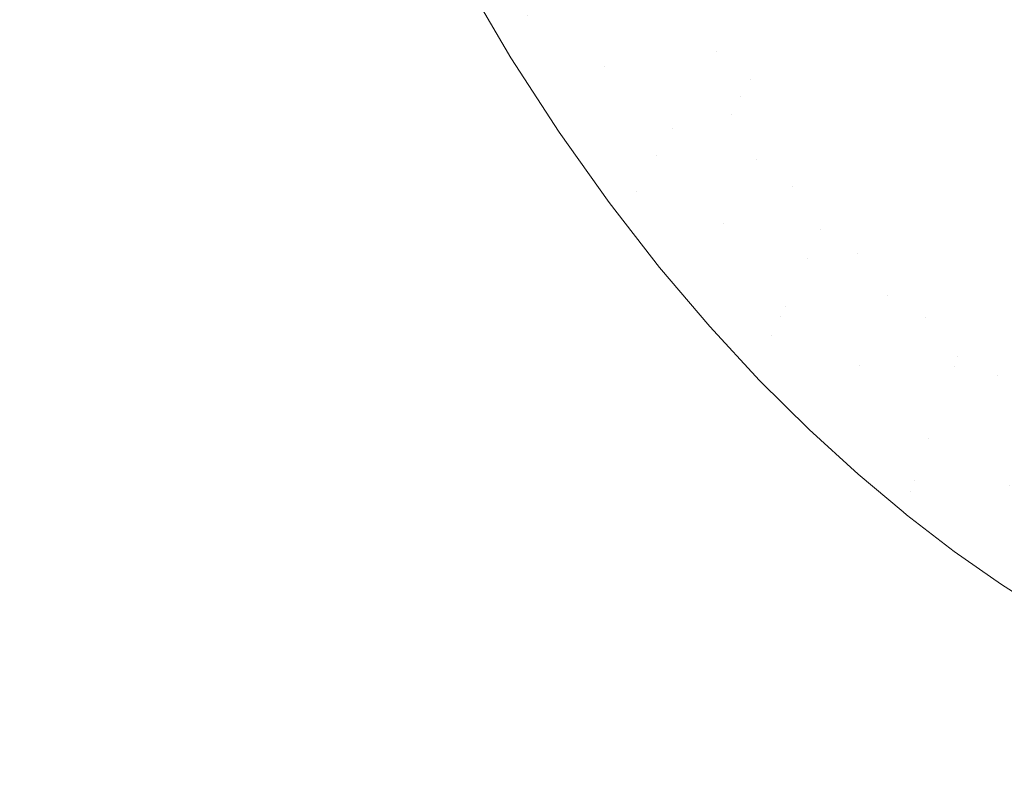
# Model space of a CAD drawing. Header units: centimetres. Extents: x -17.1 to 18.2, y 3.4 to 5.2.
# Tile 90 of 256: x -5.309 to -5.179, y 3.6 to 3.7. Entities that reach past the tile are written whole.
import ezdxf

# ---------------------------------------------------------------- set-up
doc = ezdxf.new("R2010")
doc.units = ezdxf.units.CM
doc.header["$LTSCALE"] = 2.54
doc.layers.add('Lucido design-1', color=7, linetype='Continuous')

# ---------------------------------------------------------------- blocks, each defined once
blk = doc.blocks.new('Gruppo-4-1')
at = {"color": 7, "linetype": 'Continuous', "lineweight": 9}
blk.add_3dface([(-17.02031, 5.10021, -1872.21551), (-17.02031, 3.50021, -1872.21551), (18.14723, 3.50021, -1872.21551), (18.14723, 5.10021, -1872.21551)], dxfattribs=at)
for points, invisible_edges in [([(-17.02031, 3.50021, -1873.01551), (-17.02031, 5.10021, -1873.01551), (-5.29779, 5.10021, -1873.01551), (-5.29779, 3.90021, -1873.01551)], 8), ([(-5.29779, 3.90021, -1873.01551), (-5.29745, 3.88247, -1873.01551), (-17.02031, 3.50021, -1873.01551)], 10), ([(-5.29745, 3.88247, -1873.01551), (-5.29629, 3.86335, -1873.01551), (-17.02031, 3.50021, -1873.01551)], 10), ([(-17.02031, 3.50021, -1873.01551), (-5.29629, 3.86335, -1873.01551), (-5.29598, 3.86039, -1873.01551)], 9), ([(-5.29598, 3.86039, -1873.01551), (-5.29434, 3.84448, -1873.01551), (-17.02031, 3.50021, -1873.01551)], 10), ([(-5.29434, 3.84448, -1873.01551), (-5.29163, 3.82605, -1873.01551), (-17.02031, 3.50021, -1873.01551)], 10), ([(-5.29163, 3.82605, -1873.01551), (-5.28822, 3.80818, -1873.01551), (-17.02031, 3.50021, -1873.01551)], 10), ([(-5.28822, 3.80818, -1873.01551), (-5.28416, 3.79101, -1873.01551), (-17.02031, 3.50021, -1873.01551)], 10), ([(-5.28416, 3.79101, -1873.01551), (-5.27955, 3.77463, -1873.01551), (-17.02031, 3.50021, -1873.01551)], 10), ([(-17.02031, 3.50021, -1873.01551), (-5.27955, 3.77463, -1873.01551), (-5.27762, 3.76878, -1873.01551)], 9), ([(-5.27762, 3.76878, -1873.01551), (-5.27444, 3.7591, -1873.01551), (-17.02031, 3.50021, -1873.01551)], 10), ([(-5.27444, 3.7591, -1873.01551), (-5.26893, 3.74448, -1873.01551), (-17.02031, 3.50021, -1873.01551)], 10), ([(-5.26893, 3.74448, -1873.01551), (-5.2689, 3.74443, -1873.01551), (-5.26307, 3.73078, -1873.01551), (-17.02031, 3.50021, -1873.01551)], 12), ([(-17.02031, 3.50021, -1873.01551), (-5.26307, 3.73078, -1873.01551), (-5.25802, 3.72023, -1873.01551), (-5.25696, 3.71802, -1873.01551)], 9), ([(-5.22771, 3.67771, -1873.0154), (-5.22839, 3.67654, -1873.01547), (-5.2564, 3.72209, -1873.01547), (-5.25557, 3.72302, -1873.0154)], 15), ([(-5.22771, 3.67771, -1873.0154), (-5.25557, 3.72302, -1873.0154), (-5.24199, 3.70084, -1873.01532)], 11), ([(-5.2564, 3.72209, -1873.01547), (-5.22839, 3.67654, -1873.01547), (-5.24419, 3.69524, -1873.01551), (-5.25064, 3.70618, -1873.01551)], 11), ([(-17.02031, 3.50021, -1873.01551), (-5.25696, 3.71802, -1873.01551), (-5.25064, 3.70618, -1873.01551)], 9), ([(-5.23525, 3.71025, -1873.01347), (-5.23451, 3.71128, -1873.01315), (-5.22769, 3.7007, -1873.01315), (-5.22839, 3.69962, -1873.01347)], 15), ([(-5.23673, 3.70818, -1873.01405), (-5.23599, 3.70922, -1873.01377), (-5.22909, 3.69853, -1873.01377), (-5.22979, 3.69744, -1873.01405)], 15), ([(-5.22839, 3.69962, -1873.01347), (-5.22909, 3.69853, -1873.01377), (-5.23599, 3.70922, -1873.01377), (-5.23525, 3.71025, -1873.01347)], 15), ([(-5.22979, 3.69744, -1873.01405), (-5.2305, 3.69634, -1873.0143), (-5.23747, 3.70715, -1873.0143), (-5.23673, 3.70818, -1873.01405)], 15), ([(-5.23822, 3.7061, -1873.01453), (-5.23747, 3.70715, -1873.0143), (-5.2305, 3.69634, -1873.0143), (-5.23121, 3.69524, -1873.01453)], 15), ([(-17.02031, 3.50021, -1873.01551), (-5.25064, 3.70618, -1873.01551), (-5.24419, 3.69524, -1873.01551)], 9), ([(-5.23121, 3.69524, -1873.01453), (-5.23192, 3.69413, -1873.01474), (-5.23897, 3.70506, -1873.01474), (-5.23822, 3.7061, -1873.01453)], 15), ([(-5.2171, 3.69607, -1873.0112), (-5.21774, 3.69496, -1873.01164), (-5.22493, 3.70497, -1873.01164), (-5.22426, 3.70603, -1873.0112)], 15), ([(-5.2171, 3.69607, -1873.0112), (-5.22426, 3.70603, -1873.0112), (-5.22009, 3.70207, -1873.01075)], 11), ([(-5.21752, 3.70628, -1873.00872), (-5.21398, 3.70148, -1873.00872), (-5.21521, 3.69934, -1873.00978), (-5.21879, 3.70419, -1873.00978)], 15), ([(-5.20913, 3.69893, -1873.00759), (-5.21276, 3.70358, -1873.00759), (-5.21157, 3.70564, -1873.00638), (-5.20798, 3.70104, -1873.00638)], 15), ([(-5.23972, 3.70401, -1873.01492), (-5.23897, 3.70506, -1873.01474), (-5.23192, 3.69413, -1873.01474)], 11), ([(-5.22562, 3.70391, -1873.01205), (-5.22493, 3.70497, -1873.01164), (-5.21774, 3.69496, -1873.01164), (-5.21838, 3.69385, -1873.01205)], 15), ([(-5.21879, 3.70419, -1873.00978), (-5.21521, 3.69934, -1873.00978), (-5.21647, 3.69717, -1873.01075), (-5.22009, 3.70207, -1873.01075)], 15), ([(-5.20574, 3.70513, -1873.00375), (-5.20211, 3.70073, -1873.00375), (-5.20318, 3.69866, -1873.0051), (-5.20685, 3.70311, -1873.0051)], 15), ([(-5.19735, 3.69851, -1873.00233), (-5.20106, 3.70275, -1873.00233), (-5.20004, 3.70473, -1873.00085), (-5.19637, 3.70053, -1873.00085)], 15), ([(-5.19448, 3.7044, -1872.99772), (-5.19077, 3.7004, -1872.99772), (-5.19166, 3.69845, -1872.99931), (-5.19541, 3.70249, -1872.99931)], 15), ([(-5.18611, 3.69846, -1872.99607), (-5.1899, 3.7023, -1872.99607), (-5.18905, 3.70414, -1872.99438), (-5.1853, 3.70033, -1872.99438)], 15), ([(-5.24123, 3.7019, -1873.01521), (-5.24048, 3.70295, -1873.01508), (-5.22568, 3.68123, -1873.01508), (-5.22635, 3.68006, -1873.01521)], 15), ([(-5.225, 3.6824, -1873.01492), (-5.22568, 3.68123, -1873.01508), (-5.24048, 3.70295, -1873.01508), (-5.23972, 3.70401, -1873.01492)], 15), ([(-5.225, 3.6824, -1873.01492), (-5.23972, 3.70401, -1873.01492), (-5.23192, 3.69413, -1873.01474)], 11), ([(-5.22699, 3.70178, -1873.0128), (-5.2263, 3.70285, -1873.01244), (-5.21903, 3.69273, -1873.01244), (-5.21968, 3.6916, -1873.0128)], 15), ([(-5.21838, 3.69385, -1873.01205), (-5.21903, 3.69273, -1873.01244), (-5.2263, 3.70285, -1873.01244), (-5.22562, 3.70391, -1873.01205)], 15), ([(-5.21031, 3.69678, -1873.00872), (-5.21398, 3.70148, -1873.00872), (-5.21276, 3.70358, -1873.00759), (-5.20913, 3.69893, -1873.00759)], 15), ([(-5.20685, 3.70311, -1873.0051), (-5.20318, 3.69866, -1873.0051), (-5.20427, 3.69655, -1873.00638), (-5.20798, 3.70104, -1873.00638)], 15), ([(-5.19836, 3.69644, -1873.00375), (-5.20211, 3.70073, -1873.00375), (-5.20106, 3.70275, -1873.00233), (-5.19735, 3.69851, -1873.00233)], 15), ([(-5.18376, 3.70391, -1872.99086), (-5.17998, 3.70031, -1872.99086), (-5.1807, 3.69852, -1872.99264), (-5.18452, 3.70215, -1872.99264)], 15), ([(-5.22635, 3.68006, -1873.01521), (-5.22703, 3.67889, -1873.01532), (-5.24199, 3.70084, -1873.01532), (-5.24123, 3.7019, -1873.01521)], 15), ([(-5.21968, 3.6916, -1873.0128), (-5.22034, 3.69047, -1873.01315), (-5.22769, 3.7007, -1873.01315), (-5.22699, 3.70178, -1873.0128)], 15), ([(-5.22009, 3.70207, -1873.01075), (-5.21647, 3.69717, -1873.01075), (-5.2171, 3.69607, -1873.0112)], 11), ([(-5.2115, 3.69459, -1873.00978), (-5.21521, 3.69934, -1873.00978), (-5.21398, 3.70148, -1873.00872), (-5.21031, 3.69678, -1873.00872)], 15), ([(-5.19541, 3.70249, -1872.99931), (-5.19166, 3.69845, -1872.99931), (-5.19258, 3.69644, -1873.00085), (-5.19637, 3.70053, -1873.00085)], 15), ([(-5.18695, 3.69653, -1872.99772), (-5.19077, 3.7004, -1872.99772), (-5.1899, 3.7023, -1872.99607), (-5.18611, 3.69846, -1872.99607)], 15), ([(-5.18452, 3.70215, -1872.99264), (-5.1807, 3.69852, -1872.99264), (-5.18145, 3.69666, -1872.99438), (-5.1853, 3.70033, -1872.99438)], 15), ([(-5.17609, 3.69684, -1872.99086), (-5.17998, 3.70031, -1872.99086), (-5.17928, 3.70204, -1872.98904), (-5.17543, 3.6986, -1872.98904)], 15), ([(-5.24199, 3.70084, -1873.01532), (-5.22703, 3.67889, -1873.01532), (-5.22771, 3.67771, -1873.0154)], 11), ([(-5.22839, 3.69962, -1873.01347), (-5.22769, 3.7007, -1873.01315), (-5.22034, 3.69047, -1873.01315), (-5.221, 3.68933, -1873.01347)], 15), ([(-5.20798, 3.70104, -1873.00638), (-5.20427, 3.69655, -1873.00638), (-5.20538, 3.69439, -1873.00759), (-5.20913, 3.69893, -1873.00759)], 15), ([(-5.19939, 3.69433, -1873.0051), (-5.20318, 3.69866, -1873.0051), (-5.20211, 3.70073, -1873.00375), (-5.19836, 3.69644, -1873.00375)], 15), ([(-5.19637, 3.70053, -1873.00085), (-5.19258, 3.69644, -1873.00085), (-5.19353, 3.69439, -1873.00233), (-5.19735, 3.69851, -1873.00233)], 15), ([(-5.1878, 3.69454, -1872.99931), (-5.19166, 3.69845, -1872.99931), (-5.19077, 3.7004, -1872.99772), (-5.18695, 3.69653, -1872.99772)], 15), ([(-5.1853, 3.70033, -1872.99438), (-5.18145, 3.69666, -1872.99438), (-5.18222, 3.69475, -1872.99607), (-5.18611, 3.69846, -1872.99607)], 15), ([(-5.17678, 3.69502, -1872.99264), (-5.1807, 3.69852, -1872.99264), (-5.17998, 3.70031, -1872.99086), (-5.17609, 3.69684, -1872.99086)], 15), ([(-5.221, 3.68933, -1873.01347), (-5.22166, 3.68819, -1873.01377), (-5.22909, 3.69853, -1873.01377), (-5.22839, 3.69962, -1873.01347)], 15), ([(-5.21272, 3.69237, -1873.01075), (-5.21647, 3.69717, -1873.01075), (-5.21521, 3.69934, -1873.00978), (-5.2115, 3.69459, -1873.00978)], 15), ([(-5.20913, 3.69893, -1873.00759), (-5.20538, 3.69439, -1873.00759), (-5.20652, 3.69219, -1873.00872), (-5.21031, 3.69678, -1873.00872)], 15), ([(-5.22979, 3.69744, -1873.01405), (-5.22909, 3.69853, -1873.01377), (-5.22166, 3.68819, -1873.01377), (-5.22232, 3.68704, -1873.01405)], 15), ([(-5.20044, 3.69217, -1873.00638), (-5.20427, 3.69655, -1873.00638), (-5.20318, 3.69866, -1873.0051), (-5.19939, 3.69433, -1873.0051)], 15), ([(-5.19735, 3.69851, -1873.00233), (-5.19353, 3.69439, -1873.00233), (-5.19449, 3.69228, -1873.00375), (-5.19836, 3.69644, -1873.00375)], 15), ([(-5.18869, 3.69249, -1873.00085), (-5.19258, 3.69644, -1873.00085), (-5.19166, 3.69845, -1872.99931), (-5.1878, 3.69454, -1872.99931)], 15), ([(-5.18611, 3.69846, -1872.99607), (-5.18222, 3.69475, -1872.99607), (-5.18302, 3.69279, -1872.99772), (-5.18695, 3.69653, -1872.99772)], 15), ([(-5.1775, 3.69314, -1872.99438), (-5.18145, 3.69666, -1872.99438), (-5.1807, 3.69852, -1872.99264), (-5.17678, 3.69502, -1872.99264)], 15), ([(-5.23121, 3.69524, -1873.01453), (-5.2305, 3.69634, -1873.0143), (-5.22299, 3.68589, -1873.0143)], 11), ([(-5.22232, 3.68704, -1873.01405), (-5.22299, 3.68589, -1873.0143), (-5.2305, 3.69634, -1873.0143), (-5.22979, 3.69744, -1873.01405)], 15), ([(-5.2171, 3.69607, -1873.0112), (-5.21647, 3.69717, -1873.01075), (-5.21272, 3.69237, -1873.01075)], 11), ([(-5.21031, 3.69678, -1873.00872), (-5.20652, 3.69219, -1873.00872), (-5.20767, 3.68995, -1873.00978), (-5.2115, 3.69459, -1873.00978)], 15), ([(-5.20151, 3.68996, -1873.00759), (-5.20538, 3.69439, -1873.00759), (-5.20427, 3.69655, -1873.00638), (-5.20044, 3.69217, -1873.00638)], 15), ([(-5.19836, 3.69644, -1873.00375), (-5.19449, 3.69228, -1873.00375), (-5.19548, 3.69012, -1873.0051), (-5.19939, 3.69433, -1873.0051)], 15), ([(-5.18959, 3.69039, -1873.00233), (-5.19353, 3.69439, -1873.00233), (-5.19258, 3.69644, -1873.00085), (-5.18869, 3.69249, -1873.00085)], 15), ([(-5.18695, 3.69653, -1872.99772), (-5.18302, 3.69279, -1872.99772), (-5.18384, 3.69076, -1872.99931), (-5.1878, 3.69454, -1872.99931)], 15), ([(-5.17823, 3.69119, -1872.99607), (-5.18222, 3.69475, -1872.99607), (-5.18145, 3.69666, -1872.99438), (-5.1775, 3.69314, -1872.99438)], 15), ([(-17.02031, 3.50021, -1873.01551), (-5.24419, 3.69524, -1873.01551), (-5.23785, 3.68547, -1873.01551)], 9), ([(-5.22839, 3.67654, -1873.01547), (-5.23785, 3.68547, -1873.01551), (-5.24419, 3.69524, -1873.01551)], 9), ([(-5.22299, 3.68589, -1873.0143), (-5.22433, 3.68357, -1873.01474), (-5.23192, 3.69413, -1873.01474), (-5.23121, 3.69524, -1873.01453)], 15), ([(-5.21838, 3.69385, -1873.01205), (-5.21774, 3.69496, -1873.01164), (-5.21395, 3.69011, -1873.01164)], 11), ([(-5.21272, 3.69237, -1873.01075), (-5.21395, 3.69011, -1873.01164), (-5.21774, 3.69496, -1873.01164), (-5.2171, 3.69607, -1873.0112)], 15), ([(-5.23192, 3.69413, -1873.01474), (-5.22433, 3.68357, -1873.01474), (-5.225, 3.6824, -1873.01492)], 11), ([(-5.21395, 3.69011, -1873.01164), (-5.2152, 3.68782, -1873.01244), (-5.21903, 3.69273, -1873.01244), (-5.21838, 3.69385, -1873.01205)], 15), ([(-5.2115, 3.69459, -1873.00978), (-5.20767, 3.68995, -1873.00978), (-5.20885, 3.68768, -1873.01075), (-5.21272, 3.69237, -1873.01075)], 15), ([(-5.20261, 3.68772, -1873.00872), (-5.20652, 3.69219, -1873.00872), (-5.20538, 3.69439, -1873.00759), (-5.20151, 3.68996, -1873.00759)], 15), ([(-5.19939, 3.69433, -1873.0051), (-5.19548, 3.69012, -1873.0051), (-5.19649, 3.68792, -1873.00638), (-5.20044, 3.69217, -1873.00638)], 15), ([(-5.19052, 3.68825, -1873.00375), (-5.19449, 3.69228, -1873.00375), (-5.19353, 3.69439, -1873.00233), (-5.18959, 3.69039, -1873.00233)], 15), ([(-5.1878, 3.69454, -1872.99931), (-5.18384, 3.69076, -1872.99931), (-5.18468, 3.68868, -1873.00085), (-5.18869, 3.69249, -1873.00085)], 15), ([(-5.17899, 3.68919, -1872.99772), (-5.18302, 3.69279, -1872.99772), (-5.18222, 3.69475, -1872.99607), (-5.17823, 3.69119, -1872.99607)], 15), ([(-5.21968, 3.6916, -1873.0128), (-5.21903, 3.69273, -1873.01244), (-5.2152, 3.68782, -1873.01244)], 11), ([(-5.21272, 3.69237, -1873.01075), (-5.20885, 3.68768, -1873.01075), (-5.21004, 3.68537, -1873.01164), (-5.21395, 3.69011, -1873.01164)], 15), ([(-5.18869, 3.69249, -1873.00085), (-5.18468, 3.68868, -1873.00085), (-5.18554, 3.68654, -1873.00233), (-5.18959, 3.69039, -1873.00233)], 15), ([(-5.17977, 3.68713, -1872.99931), (-5.18384, 3.69076, -1872.99931), (-5.18302, 3.69279, -1872.99772), (-5.17899, 3.68919, -1872.99772)], 15), ([(-5.21186, 3.68185, -1873.0128), (-5.21247, 3.68067, -1873.01315), (-5.22034, 3.69047, -1873.01315), (-5.21968, 3.6916, -1873.0128)], 15), ([(-5.21186, 3.68185, -1873.0128), (-5.21968, 3.6916, -1873.0128), (-5.2152, 3.68782, -1873.01244)], 11), ([(-5.20372, 3.68543, -1873.00978), (-5.20767, 3.68995, -1873.00978), (-5.20652, 3.69219, -1873.00872), (-5.20261, 3.68772, -1873.00872)], 15), ([(-5.20044, 3.69217, -1873.00638), (-5.19649, 3.68792, -1873.00638), (-5.19753, 3.68567, -1873.00759), (-5.20151, 3.68996, -1873.00759)], 15), ([(-5.19147, 3.68605, -1873.0051), (-5.19548, 3.69012, -1873.0051), (-5.19449, 3.69228, -1873.00375), (-5.19052, 3.68825, -1873.00375)], 15), ([(-5.221, 3.68933, -1873.01347), (-5.22034, 3.69047, -1873.01315), (-5.21247, 3.68067, -1873.01315), (-5.21308, 3.67947, -1873.01347)], 15), ([(-5.21395, 3.69011, -1873.01164), (-5.21004, 3.68537, -1873.01164), (-5.21125, 3.68303, -1873.01244), (-5.2152, 3.68782, -1873.01244)], 15), ([(-5.20485, 3.68311, -1873.01075), (-5.20885, 3.68768, -1873.01075), (-5.20767, 3.68995, -1873.00978), (-5.20372, 3.68543, -1873.00978)], 15), ([(-5.20151, 3.68996, -1873.00759), (-5.19753, 3.68567, -1873.00759), (-5.19858, 3.68337, -1873.00872), (-5.20261, 3.68772, -1873.00872)], 15), ([(-5.19243, 3.6838, -1873.00638), (-5.19649, 3.68792, -1873.00638), (-5.19548, 3.69012, -1873.0051), (-5.19147, 3.68605, -1873.0051)], 15), ([(-5.18959, 3.69039, -1873.00233), (-5.18554, 3.68654, -1873.00233), (-5.18643, 3.68435, -1873.00375), (-5.19052, 3.68825, -1873.00375)], 15), ([(-5.18057, 3.68501, -1873.00085), (-5.18468, 3.68868, -1873.00085), (-5.18384, 3.69076, -1872.99931), (-5.17977, 3.68713, -1872.99931)], 15), ([(-5.21308, 3.67947, -1873.01347), (-5.2137, 3.67828, -1873.01377), (-5.22166, 3.68819, -1873.01377), (-5.221, 3.68933, -1873.01347)], 15), ([(-5.18139, 3.68284, -1873.00233), (-5.18554, 3.68654, -1873.00233), (-5.18468, 3.68868, -1873.00085), (-5.18057, 3.68501, -1873.00085)], 15), ([(-5.17899, 3.68919, -1872.99772), (-5.17486, 3.68575, -1872.99772), (-5.1756, 3.68365, -1872.99931), (-5.17977, 3.68713, -1872.99931)], 15), ([(-5.22232, 3.68704, -1873.01405), (-5.22166, 3.68819, -1873.01377), (-5.2137, 3.67828, -1873.01377), (-5.21432, 3.67707, -1873.01405)], 15), ([(-5.2152, 3.68782, -1873.01244), (-5.21125, 3.68303, -1873.01244), (-5.21186, 3.68185, -1873.0128)], 11), ([(-5.206, 3.68075, -1873.01164), (-5.21004, 3.68537, -1873.01164), (-5.20885, 3.68768, -1873.01075), (-5.20485, 3.68311, -1873.01075)], 15), ([(-5.20261, 3.68772, -1873.00872), (-5.19858, 3.68337, -1873.00872), (-5.19965, 3.68104, -1873.00978), (-5.20372, 3.68543, -1873.00978)], 15), ([(-5.19342, 3.6815, -1873.00759), (-5.19753, 3.68567, -1873.00759), (-5.19649, 3.68792, -1873.00638), (-5.19243, 3.6838, -1873.00638)], 15), ([(-5.19052, 3.68825, -1873.00375), (-5.18643, 3.68435, -1873.00375), (-5.18734, 3.68211, -1873.0051), (-5.19147, 3.68605, -1873.0051)], 15), ([(-5.2162, 3.67344, -1873.01474), (-5.22433, 3.68357, -1873.01474), (-5.22299, 3.68589, -1873.0143), (-5.21495, 3.67587, -1873.0143)], 15), ([(-5.21432, 3.67707, -1873.01405), (-5.21495, 3.67587, -1873.0143), (-5.22299, 3.68589, -1873.0143), (-5.22232, 3.68704, -1873.01405)], 15), ([(-5.19147, 3.68605, -1873.0051), (-5.18734, 3.68211, -1873.0051), (-5.18826, 3.67982, -1873.00638), (-5.19243, 3.6838, -1873.00638)], 15), ([(-5.18224, 3.68061, -1873.00375), (-5.18643, 3.68435, -1873.00375), (-5.18554, 3.68654, -1873.00233), (-5.18139, 3.68284, -1873.00233)], 15), ([(-5.17977, 3.68713, -1872.99931), (-5.1756, 3.68365, -1872.99931), (-5.17636, 3.6815, -1873.00085), (-5.18057, 3.68501, -1873.00085)], 15), ([(-5.23785, 3.68547, -1873.01551), (-5.23125, 3.67619, -1873.01551), (-17.02031, 3.50021, -1873.01551)], 10), ([(-5.22839, 3.67654, -1873.01547), (-5.23125, 3.67619, -1873.01551), (-5.23785, 3.68547, -1873.01551)], 9), ([(-5.20716, 3.67836, -1873.01244), (-5.21125, 3.68303, -1873.01244), (-5.21004, 3.68537, -1873.01164), (-5.206, 3.68075, -1873.01164)], 15), ([(-5.20372, 3.68543, -1873.00978), (-5.19965, 3.68104, -1873.00978), (-5.20074, 3.67867, -1873.01075), (-5.20485, 3.68311, -1873.01075)], 15), ([(-5.19443, 3.67917, -1873.00872), (-5.19858, 3.68337, -1873.00872), (-5.19753, 3.68567, -1873.00759), (-5.19342, 3.6815, -1873.00759)], 15), ([(-5.18057, 3.68501, -1873.00085), (-5.17636, 3.6815, -1873.00085), (-5.17714, 3.67929, -1873.00233), (-5.18139, 3.68284, -1873.00233)], 15), ([(-5.225, 3.6824, -1873.01492), (-5.22433, 3.68357, -1873.01474), (-5.2162, 3.67344, -1873.01474)], 11), ([(-5.19546, 3.67679, -1873.00978), (-5.19965, 3.68104, -1873.00978), (-5.19858, 3.68337, -1873.00872), (-5.19443, 3.67917, -1873.00872)], 15), ([(-5.19243, 3.6838, -1873.00638), (-5.18826, 3.67982, -1873.00638), (-5.18921, 3.67749, -1873.00759), (-5.19342, 3.6815, -1873.00759)], 15), ([(-5.1831, 3.67833, -1873.0051), (-5.18734, 3.68211, -1873.0051), (-5.18643, 3.68435, -1873.00375), (-5.18224, 3.68061, -1873.00375)], 15), ([(-5.20813, 3.66256, -1873.01492), (-5.20871, 3.66128, -1873.01508), (-5.22568, 3.68123, -1873.01508), (-5.225, 3.6824, -1873.01492)], 15), ([(-5.20813, 3.66256, -1873.01492), (-5.225, 3.6824, -1873.01492), (-5.2162, 3.67344, -1873.01474)], 11), ([(-5.21186, 3.68185, -1873.0128), (-5.21125, 3.68303, -1873.01244), (-5.20716, 3.67836, -1873.01244)], 11), ([(-5.20485, 3.68311, -1873.01075), (-5.20074, 3.67867, -1873.01075), (-5.20184, 3.67626, -1873.01164), (-5.206, 3.68075, -1873.01164)], 15), ([(-5.18398, 3.676, -1873.00638), (-5.18826, 3.67982, -1873.00638), (-5.18734, 3.68211, -1873.0051), (-5.1831, 3.67833, -1873.0051)], 15), ([(-5.18139, 3.68284, -1873.00233), (-5.17714, 3.67929, -1873.00233), (-5.17794, 3.67703, -1873.00375), (-5.18224, 3.68061, -1873.00375)], 15), ([(-5.22635, 3.68006, -1873.01521), (-5.22568, 3.68123, -1873.01508), (-5.20871, 3.66128, -1873.01508)], 11), ([(-5.20352, 3.6726, -1873.0128), (-5.20409, 3.67136, -1873.01315), (-5.21247, 3.68067, -1873.01315), (-5.21186, 3.68185, -1873.0128)], 15), ([(-5.20352, 3.6726, -1873.0128), (-5.21186, 3.68185, -1873.0128), (-5.20716, 3.67836, -1873.01244)], 11), ([(-5.206, 3.68075, -1873.01164), (-5.20184, 3.67626, -1873.01164), (-5.20296, 3.67383, -1873.01244), (-5.20716, 3.67836, -1873.01244)], 15), ([(-5.1965, 3.67437, -1873.01075), (-5.20074, 3.67867, -1873.01075), (-5.19965, 3.68104, -1873.00978), (-5.19546, 3.67679, -1873.00978)], 15), ([(-5.19342, 3.6815, -1873.00759), (-5.18921, 3.67749, -1873.00759), (-5.19017, 3.67511, -1873.00872), (-5.19443, 3.67917, -1873.00872)], 15), ([(-5.20871, 3.66128, -1873.01508), (-5.20988, 3.65873, -1873.01532), (-5.22703, 3.67889, -1873.01532), (-5.22635, 3.68006, -1873.01521)], 15), ([(-5.20466, 3.67012, -1873.01347), (-5.20523, 3.66887, -1873.01377), (-5.2137, 3.67828, -1873.01377), (-5.21308, 3.67947, -1873.01347)], 15), ([(-5.21308, 3.67947, -1873.01347), (-5.21247, 3.68067, -1873.01315), (-5.20409, 3.67136, -1873.01315), (-5.20466, 3.67012, -1873.01347)], 15), ([(-5.18488, 3.67363, -1873.00759), (-5.18921, 3.67749, -1873.00759), (-5.18826, 3.67982, -1873.00638), (-5.18398, 3.676, -1873.00638)], 15), ([(-5.18224, 3.68061, -1873.00375), (-5.17794, 3.67703, -1873.00375), (-5.17876, 3.67471, -1873.0051), (-5.1831, 3.67833, -1873.0051)], 15), ([(-5.22771, 3.67771, -1873.0154), (-5.22703, 3.67889, -1873.01532), (-5.20988, 3.65873, -1873.01532)], 11), ([(-5.21432, 3.67707, -1873.01405), (-5.2137, 3.67828, -1873.01377), (-5.20523, 3.66887, -1873.01377)], 11), ([(-5.20716, 3.67836, -1873.01244), (-5.20296, 3.67383, -1873.01244), (-5.20352, 3.6726, -1873.0128)], 11), ([(-5.19756, 3.67192, -1873.01164), (-5.20184, 3.67626, -1873.01164), (-5.20074, 3.67867, -1873.01075), (-5.1965, 3.67437, -1873.01075)], 15), ([(-5.19443, 3.67917, -1873.00872), (-5.19017, 3.67511, -1873.00872), (-5.19115, 3.67269, -1873.00978), (-5.19546, 3.67679, -1873.00978)], 15), ([(-5.1831, 3.67833, -1873.0051), (-5.17876, 3.67471, -1873.0051), (-5.17959, 3.67235, -1873.00638), (-5.18398, 3.676, -1873.00638)], 15), ([(-5.19115, 3.63964, -1873.0154), (-5.19163, 3.63826, -1873.01547), (-5.22839, 3.67654, -1873.01547), (-5.22771, 3.67771, -1873.0154)], 15), ([(-5.19115, 3.63964, -1873.0154), (-5.22771, 3.67771, -1873.0154), (-5.20988, 3.65873, -1873.01532)], 11), ([(-5.20523, 3.66887, -1873.01377), (-5.20638, 3.66636, -1873.0143), (-5.21495, 3.67587, -1873.0143), (-5.21432, 3.67707, -1873.01405)], 15), ([(-5.1858, 3.67121, -1873.00872), (-5.19017, 3.67511, -1873.00872), (-5.18921, 3.67749, -1873.00759), (-5.18488, 3.67363, -1873.00759)], 15), ([(-5.23125, 3.67619, -1873.01551), (-5.22464, 3.66768, -1873.01551), (-17.02031, 3.50021, -1873.01551)], 10), ([(-5.21804, 3.6599, -1873.01551), (-5.22464, 3.66768, -1873.01551), (-5.23125, 3.67619, -1873.01551), (-5.22839, 3.67654, -1873.01547)], 12), ([(-5.22839, 3.67654, -1873.01547), (-5.19163, 3.63826, -1873.01547), (-5.21148, 3.6528, -1873.01551), (-5.21804, 3.6599, -1873.01551)], 11), ([(-5.21495, 3.67587, -1873.0143), (-5.20638, 3.66636, -1873.0143), (-5.20754, 3.66383, -1873.01474), (-5.2162, 3.67344, -1873.01474)], 15), ([(-5.19863, 3.66944, -1873.01244), (-5.20296, 3.67383, -1873.01244), (-5.20184, 3.67626, -1873.01164), (-5.19756, 3.67192, -1873.01164)], 15), ([(-5.19546, 3.67679, -1873.00978), (-5.19115, 3.67269, -1873.00978), (-5.19215, 3.67023, -1873.01075), (-5.1965, 3.67437, -1873.01075)], 15), ([(-5.18398, 3.676, -1873.00638), (-5.17959, 3.67235, -1873.00638), (-5.18045, 3.66993, -1873.00759), (-5.18488, 3.67363, -1873.00759)], 15), ([(-5.1965, 3.67437, -1873.01075), (-5.19215, 3.67023, -1873.01075), (-5.19316, 3.66773, -1873.01164), (-5.19756, 3.67192, -1873.01164)], 15), ([(-5.18673, 3.66874, -1873.00978), (-5.19115, 3.67269, -1873.00978), (-5.19017, 3.67511, -1873.00872), (-5.1858, 3.67121, -1873.00872)], 15), ([(-5.17511, 3.66886, -1873.00638), (-5.17959, 3.67235, -1873.00638), (-5.17876, 3.67471, -1873.0051), (-5.17432, 3.67126, -1873.0051)], 15), ([(-5.2162, 3.67344, -1873.01474), (-5.20754, 3.66383, -1873.01474), (-5.20813, 3.66256, -1873.01492)], 11), ([(-5.20352, 3.6726, -1873.0128), (-5.20296, 3.67383, -1873.01244), (-5.19863, 3.66944, -1873.01244)], 11), ([(-5.18488, 3.67363, -1873.00759), (-5.18045, 3.66993, -1873.00759), (-5.18132, 3.66747, -1873.00872), (-5.1858, 3.67121, -1873.00872)], 15), ([(-5.19469, 3.66392, -1873.0128), (-5.19521, 3.66264, -1873.01315), (-5.20409, 3.67136, -1873.01315), (-5.20352, 3.6726, -1873.0128)], 15), ([(-5.19469, 3.66392, -1873.0128), (-5.20352, 3.6726, -1873.0128), (-5.19863, 3.66944, -1873.01244)], 11), ([(-5.19756, 3.67192, -1873.01164), (-5.19316, 3.66773, -1873.01164), (-5.19418, 3.6652, -1873.01244), (-5.19863, 3.66944, -1873.01244)], 15), ([(-5.18768, 3.66624, -1873.01075), (-5.19215, 3.67023, -1873.01075), (-5.19115, 3.67269, -1873.00978), (-5.18673, 3.66874, -1873.00978)], 15), ([(-5.17591, 3.66641, -1873.00759), (-5.18045, 3.66993, -1873.00759), (-5.17959, 3.67235, -1873.00638), (-5.17511, 3.66886, -1873.00638)], 15), ([(-5.20466, 3.67012, -1873.01347), (-5.20409, 3.67136, -1873.01315), (-5.19521, 3.66264, -1873.01315), (-5.19574, 3.66135, -1873.01347)], 15), ([(-5.1858, 3.67121, -1873.00872), (-5.18132, 3.66747, -1873.00872), (-5.1822, 3.66497, -1873.00978), (-5.18673, 3.66874, -1873.00978)], 15), ([(-5.19574, 3.66135, -1873.01347), (-5.19626, 3.66006, -1873.01377), (-5.20523, 3.66887, -1873.01377), (-5.20466, 3.67012, -1873.01347)], 15), ([(-5.19863, 3.66944, -1873.01244), (-5.19418, 3.6652, -1873.01244), (-5.19469, 3.66392, -1873.0128)], 11), ([(-5.18864, 3.6637, -1873.01164), (-5.19316, 3.66773, -1873.01164), (-5.19215, 3.67023, -1873.01075), (-5.18768, 3.66624, -1873.01075)], 15), ([(-5.17673, 3.66391, -1873.00872), (-5.18132, 3.66747, -1873.00872), (-5.18045, 3.66993, -1873.00759), (-5.17591, 3.66641, -1873.00759)], 15), ([(-5.19732, 3.65745, -1873.0143), (-5.20638, 3.66636, -1873.0143), (-5.20523, 3.66887, -1873.01377), (-5.19626, 3.66006, -1873.01377)], 15), ([(-5.18673, 3.66874, -1873.00978), (-5.1822, 3.66497, -1873.00978), (-5.1831, 3.66242, -1873.01075), (-5.18768, 3.66624, -1873.01075)], 15), ([(-17.02031, 3.50021, -1873.01551), (-5.22464, 3.66768, -1873.01551), (-5.21804, 3.6599, -1873.01551)], 9), ([(-5.18961, 3.66113, -1873.01244), (-5.19418, 3.6652, -1873.01244), (-5.19316, 3.66773, -1873.01164), (-5.18864, 3.6637, -1873.01164)], 15), ([(-5.17757, 3.66137, -1873.00978), (-5.1822, 3.66497, -1873.00978), (-5.18132, 3.66747, -1873.00872), (-5.17673, 3.66391, -1873.00872)], 15), ([(-5.19838, 3.65482, -1873.01474), (-5.20754, 3.66383, -1873.01474), (-5.20638, 3.66636, -1873.0143), (-5.19732, 3.65745, -1873.0143)], 15), ([(-5.19469, 3.66392, -1873.0128), (-5.19418, 3.6652, -1873.01244), (-5.18961, 3.66113, -1873.01244)], 11), ([(-5.18768, 3.66624, -1873.01075), (-5.1831, 3.66242, -1873.01075), (-5.18401, 3.65984, -1873.01164), (-5.18864, 3.6637, -1873.01164)], 15), ([(-5.1854, 3.65591, -1873.0128), (-5.18587, 3.65458, -1873.01315), (-5.19521, 3.66264, -1873.01315), (-5.19469, 3.66392, -1873.0128)], 15), ([(-5.1854, 3.65591, -1873.0128), (-5.19469, 3.66392, -1873.0128), (-5.18961, 3.66113, -1873.01244)], 11), ([(-5.17842, 3.65878, -1873.01075), (-5.1831, 3.66242, -1873.01075), (-5.1822, 3.66497, -1873.00978), (-5.17757, 3.66137, -1873.00978)], 15), ([(-5.20813, 3.66256, -1873.01492), (-5.20754, 3.66383, -1873.01474), (-5.19838, 3.65482, -1873.01474)], 11), ([(-5.19574, 3.66135, -1873.01347), (-5.19521, 3.66264, -1873.01315), (-5.18587, 3.65458, -1873.01315)], 11), ([(-5.18864, 3.6637, -1873.01164), (-5.18401, 3.65984, -1873.01164), (-5.18494, 3.65723, -1873.01244), (-5.18961, 3.66113, -1873.01244)], 15), ([(-5.20871, 3.66128, -1873.01508), (-5.18969, 3.64376, -1873.01508), (-5.19066, 3.64102, -1873.01532), (-5.20988, 3.65873, -1873.01532)], 15), ([(-5.18921, 3.64513, -1873.01492), (-5.18969, 3.64376, -1873.01508), (-5.20871, 3.66128, -1873.01508), (-5.20813, 3.66256, -1873.01492)], 15), ([(-5.18921, 3.64513, -1873.01492), (-5.20813, 3.66256, -1873.01492), (-5.19838, 3.65482, -1873.01474)], 11), ([(-5.18587, 3.65458, -1873.01315), (-5.18681, 3.65191, -1873.01377), (-5.19626, 3.66006, -1873.01377), (-5.19574, 3.66135, -1873.01347)], 15), ([(-5.17928, 3.65616, -1873.01164), (-5.18401, 3.65984, -1873.01164), (-5.1831, 3.66242, -1873.01075), (-5.17842, 3.65878, -1873.01075)], 15), ([(-5.19626, 3.66006, -1873.01377), (-5.18681, 3.65191, -1873.01377), (-5.18777, 3.64921, -1873.0143), (-5.19732, 3.65745, -1873.0143)], 15), ([(-5.18961, 3.66113, -1873.01244), (-5.18494, 3.65723, -1873.01244), (-5.1854, 3.65591, -1873.0128)], 11), ([(-17.02031, 3.50021, -1873.01551), (-5.21804, 3.6599, -1873.01551), (-5.21148, 3.6528, -1873.01551)], 9), ([(-5.20988, 3.65873, -1873.01532), (-5.19066, 3.64102, -1873.01532), (-5.19115, 3.63964, -1873.0154)], 11), ([(-5.18015, 3.65351, -1873.01244), (-5.18494, 3.65723, -1873.01244), (-5.18401, 3.65984, -1873.01164), (-5.17928, 3.65616, -1873.01164)], 15), ([(-5.17842, 3.65878, -1873.01075), (-5.17363, 3.65533, -1873.01075), (-5.17444, 3.65267, -1873.01164), (-5.17928, 3.65616, -1873.01164)], 15), ([(-5.19732, 3.65745, -1873.0143), (-5.18777, 3.64921, -1873.0143), (-5.18873, 3.64649, -1873.01474), (-5.19838, 3.65482, -1873.01474)], 15), ([(-5.1854, 3.65591, -1873.0128), (-5.18494, 3.65723, -1873.01244), (-5.18015, 3.65351, -1873.01244)], 11), ([(-5.17928, 3.65616, -1873.01164), (-5.17444, 3.65267, -1873.01164), (-5.17526, 3.64998, -1873.01244), (-5.18015, 3.65351, -1873.01244)], 15), ([(-5.19838, 3.65482, -1873.01474), (-5.18873, 3.64649, -1873.01474), (-5.18921, 3.64513, -1873.01492)], 11), ([(-5.17567, 3.64862, -1873.0128), (-5.17609, 3.64725, -1873.01315), (-5.18587, 3.65458, -1873.01315), (-5.1854, 3.65591, -1873.0128)], 15), ([(-5.17567, 3.64862, -1873.0128), (-5.1854, 3.65591, -1873.0128), (-5.18015, 3.65351, -1873.01244)], 11), ([(-5.17692, 3.6445, -1873.01377), (-5.18681, 3.65191, -1873.01377), (-5.18587, 3.65458, -1873.01315), (-5.17609, 3.64725, -1873.01315)], 15), ([(-5.18015, 3.65351, -1873.01244), (-5.17526, 3.64998, -1873.01244), (-5.17567, 3.64862, -1873.0128)], 11), ([(-17.02031, 3.50021, -1873.01551), (-5.21148, 3.6528, -1873.01551), (-5.20497, 3.64634, -1873.01551)], 9), ([(-5.19163, 3.63826, -1873.01547), (-5.20497, 3.64634, -1873.01551), (-5.21148, 3.6528, -1873.01551)], 9), ([(-5.17777, 3.64172, -1873.0143), (-5.18777, 3.64921, -1873.0143), (-5.18681, 3.65191, -1873.01377), (-5.17692, 3.6445, -1873.01377)], 15), ([(-5.17862, 3.63893, -1873.01474), (-5.18873, 3.64649, -1873.01474), (-5.18777, 3.64921, -1873.0143), (-5.17777, 3.64172, -1873.0143)], 15), ([(-17.02031, 3.50021, -1873.01551), (-5.20497, 3.64634, -1873.01551), (-5.19852, 3.64047, -1873.01551)], 9), ([(-5.19163, 3.63826, -1873.01547), (-5.19852, 3.64047, -1873.01551), (-5.20497, 3.64634, -1873.01551)], 9), ([(-5.18921, 3.64513, -1873.01492), (-5.18873, 3.64649, -1873.01474), (-5.17862, 3.63893, -1873.01474)], 11), ([(-5.16847, 3.63075, -1873.01492), (-5.16884, 3.62931, -1873.01508), (-5.18969, 3.64376, -1873.01508), (-5.18921, 3.64513, -1873.01492)], 15), ([(-5.16847, 3.63075, -1873.01492), (-5.18921, 3.64513, -1873.01492), (-5.17862, 3.63893, -1873.01474)], 11), ([(-5.16959, 3.62641, -1873.01532), (-5.19066, 3.64102, -1873.01532), (-5.18969, 3.64376, -1873.01508), (-5.16884, 3.62931, -1873.01508)], 15), ([(-5.19115, 3.63964, -1873.0154), (-5.19066, 3.64102, -1873.01532), (-5.16959, 3.62641, -1873.01532)], 11), ([(-17.02031, 3.50021, -1873.01551), (-5.19852, 3.64047, -1873.01551), (-5.1926, 3.63552, -1873.01551), (-5.19215, 3.63514, -1873.01551)], 9), ([(-5.19163, 3.63826, -1873.01547), (-5.1926, 3.63552, -1873.01551), (-5.19852, 3.64047, -1873.01551)], 9), ([(-5.19163, 3.63826, -1873.01547), (-5.19115, 3.63964, -1873.0154), (-5.16959, 3.62641, -1873.01532)], 11), ([(-5.18586, 3.63032, -1873.01551), (-5.19215, 3.63514, -1873.01551), (-5.1926, 3.63552, -1873.01551), (-5.19163, 3.63826, -1873.01547)], 12), ([(-5.16959, 3.62641, -1873.01532), (-5.14751, 3.61247, -1873.01547), (-5.19163, 3.63826, -1873.01547)], 11), ([(-5.19163, 3.63826, -1873.01547), (-5.17966, 3.62597, -1873.01551), (-5.18586, 3.63032, -1873.01551)], 9), ([(-5.19163, 3.63826, -1873.01547), (-5.14751, 3.61247, -1873.01547), (-5.17353, 3.62205, -1873.01551), (-5.17966, 3.62597, -1873.01551)], 11), ([(-17.02031, 3.50021, -1873.01551), (-5.19215, 3.63514, -1873.01551), (-5.18586, 3.63032, -1873.01551)], 9), ([(-17.02031, 3.50021, -1873.01551), (-5.18586, 3.63032, -1873.01551), (-5.17966, 3.62597, -1873.01551)], 9), ([(-17.02031, 3.50021, -1873.01551), (-5.17966, 3.62597, -1873.01551), (-5.17353, 3.62205, -1873.01551)], 9), ([(-17.02031, 3.50021, -1873.01551), (-5.17353, 3.62205, -1873.01551), (-5.16749, 3.61854, -1873.01551)], 9), ([(-17.02031, 3.50021, -1873.01551), (-5.16749, 3.61854, -1873.01551), (-5.16153, 3.6154, -1873.01551)], 9), ([(-17.02031, 3.50021, -1873.01551), (-5.16153, 3.6154, -1873.01551), (-5.15565, 3.61262, -1873.01551)], 9), ([(-17.02031, 3.50021, -1873.01551), (-5.15565, 3.61262, -1873.01551), (-5.14984, 3.61016, -1873.01551)], 9), ([(-5.14984, 3.61016, -1873.01551), (-5.1441, 3.60801, -1873.01551), (-17.02031, 3.50021, -1873.01551)], 10), ([(-17.02031, 3.50021, -1873.01551), (-5.1441, 3.60801, -1873.01551), (-5.13842, 3.60614, -1873.01551)], 9), ([(-17.02031, 3.50021, -1873.01551), (-5.13842, 3.60614, -1873.01551), (-5.1328, 3.60456, -1873.01551)], 9), ([(-17.02031, 3.50021, -1873.01551), (-5.1328, 3.60456, -1873.01551), (-5.12723, 3.60323, -1873.01551)], 9), ([(-17.02031, 3.50021, -1873.01551), (-5.12723, 3.60323, -1873.01551), (-5.12384, 3.60257, -1873.01551)], 9), ([(-5.12384, 3.60257, -1873.01551), (-5.12171, 3.60216, -1873.01551), (-17.02031, 3.50021, -1873.01551)], 10), ([(-17.02031, 3.50021, -1873.01551), (-5.12171, 3.60216, -1873.01551), (-5.11622, 3.60133, -1873.01551)], 9), ([(-17.02031, 3.50021, -1873.01551), (-5.11622, 3.60133, -1873.01551), (-5.11077, 3.60073, -1873.01551)], 9), ([(-17.02031, 3.50021, -1873.01551), (-5.11077, 3.60073, -1873.01551), (-5.10534, 3.60036, -1873.01551)], 9), ([(-17.02031, 3.50021, -1873.01551), (-5.10534, 3.60036, -1873.01551), (-5.10016, 3.60022, -1873.01551)], 9)]:
    blk.add_3dface(points, dxfattribs=dict(at, invisible_edges=invisible_edges))
blk = doc.blocks.new('Gruppo-5-1')
at = {"color": 7}
blk.add_blockref('Gruppo-4-1', (0, 0), dxfattribs=at)

msp = doc.modelspace()

# ---------------------------------------------------------------- block references
at = {"layer": 'Lucido design-1', "color": 7}
msp.add_blockref('Gruppo-5-1', (0, 0), dxfattribs=at)

doc.saveas('drawing.dxf')
